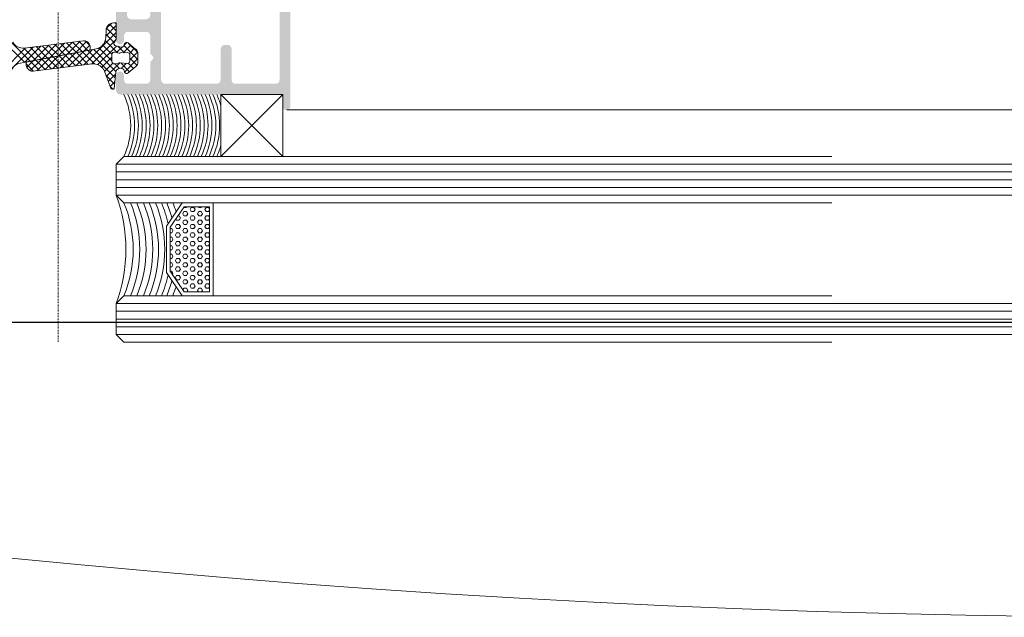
# Model space of a CAD drawing. Header units: millimetres. Extents: x -226731 to 126254, y -16359 to 60195.
# Tile 25 of 256: x -160364 to -160236, y 10462 to 10539. Entities that reach past the tile are written whole.
import ezdxf

# ---------------------------------------------------------------- set-up
doc = ezdxf.new("R2010")
doc.units = ezdxf.units.MM
doc.header["$LTSCALE"] = 0.1
doc.header["$MEASUREMENT"] = 0
doc.linetypes.add('CENTER', pattern=[2, 1.25, -0.25, 0.25, -0.25])
for name, color, linetype, lineweight in [('0_CCE_ FF_SIDE WALL SPRINKLER', 6, 'Continuous', 0), ('2_Centerline', 1, 'CENTER', 15), ('3_Hatch', 8, 'Continuous', 0), ('4. Glass', 140, 'Continuous', 15), ('SPRINKLER COVERAGE AREA', 1, 'Continuous', 9)]:
    doc.layers.add(name, color=color, linetype=linetype, lineweight=lineweight)
doc.layers.add('AREA LINE', color=3, linetype='Continuous', plot=False)
doc.layers.add('FIRE FIGHTING SERVICES', color=5, linetype='Continuous')

# ---------------------------------------------------------------- blocks, each defined once
blk = doc.blocks.new('*U431')
at = {"layer": '3_Hatch'}
h = blk.add_hatch(color=8, dxfattribs=at)
h.dxf.hatch_style = 1
h.paths.add_polyline_path([(-28.61, 57.99), (-28.61, 92.53), (-28.57, 92.71), (-28.46, 92.87), (-28.28, 92.98), (-28.1, 93.02), (-22.9, 93.02), (-22.7, 92.98), (-22.54, 92.87), (-22.44, 92.71), (-22.41, 92.53), (-22.41, 57.99), (-22.44, 57.83), (-22.54, 57.65), (-22.7, 57.54), (-22.9, 57.52), (-28.1, 57.52), (-28.28, 57.54), (-28.46, 57.65), (-28.57, 57.83)], flags=16)
h.paths.add_polyline_path([(-22.35, 38.09), (-22.41, 37.89), (-22.41, 33.9), (-22.44, 33.7), (-22.54, 33.54), (-22.7, 33.43), (-22.9, 33.41), (-28.1, 33.41), (-28.28, 33.43), (-28.46, 33.54), (-28.57, 33.7), (-28.61, 33.9), (-28.61, 55.6), (-28.57, 55.8), (-28.46, 55.96), (-28.28, 56.07), (-28.1, 56.11), (-22.9, 56.11), (-22.7, 56.07), (-22.54, 55.96), (-22.44, 55.8), (-22.41, 55.6), (-22.41, 51.61), (-22.35, 51.41), (-22.24, 51.26), (-22.1, 51.15), (-21.9, 51.12), (-21.49, 51.12), (-21.31, 51.15), (-21.15, 51.26), (-21.04, 51.41), (-21, 51.61), (-21, 55.6), (-20.95, 55.8), (-20.84, 55.96), (-20.69, 56.07), (-20.49, 56.11), (-17.36, 56.11), (-17.16, 56.07), (-16.98, 55.96), (-16.87, 55.8), (-16.85, 55.6), (-16.85, 52.5), (-16.81, 52.32), (-16.7, 52.16), (-16.54, 52.05), (-16.35, 52.01), (-13.79, 52.01), (-13.61, 51.96), (-13.45, 51.85), (-13.34, 51.7), (-13.3, 51.5), (-13.3, 33.9), (-13.34, 33.7), (-13.45, 33.54), (-13.61, 33.43), (-13.79, 33.41), (-20.49, 33.41), (-20.69, 33.43), (-20.84, 33.54), (-20.95, 33.7), (-21, 33.9), (-21, 37.89), (-21.04, 38.09), (-21.15, 38.26), (-21.31, 38.37), (-21.49, 38.4), (-21.9, 38.4), (-22.1, 38.37), (-22.24, 38.26)], flags=16)
h.paths.add_polyline_path([(-11.89, 36.23), (-12.2, 36.54), (-12.29, 36.66), (-12.29, 36.83), (-12.2, 36.96), (-11.89, 37.27), (-11.89, 39.59), (-11.85, 39.79), (-11.74, 39.96), (-11.58, 40.07), (-11.38, 40.09), (-9, 40.09), (-8.8, 40.07), (-8.65, 39.96), (-8.54, 39.79), (-8.49, 39.59), (-8.49, 38.99), (-8.42, 38.75), (-8.36, 38.68), (-8.31, 38.6), (-8.23, 38.57), (-8.16, 38.53), (-8.09, 38.49), (-8, 38.49), (-7.92, 38.49), (-7.85, 38.51), (-7.78, 38.55), (-7.7, 38.59), (-7.65, 38.64), (-7.59, 38.69), (-7.54, 38.77), (-7.5, 38.86), (-7.48, 38.99), (-7.48, 43.3), (-7.52, 43.49), (-7.63, 43.65), (-7.79, 43.76), (-8, 43.8), (-8.38, 43.8), (-8.58, 43.76), (-8.76, 43.65), (-8.84, 43.49), (-8.89, 43.3), (-8.89, 42.24), (-8.93, 42.06), (-9.04, 41.9), (-9.2, 41.79), (-9.38, 41.73), (-11.38, 41.73), (-11.58, 41.79), (-11.74, 41.9), (-11.85, 42.06), (-11.89, 42.24), (-11.89, 51.5), (-11.85, 51.7), (-11.74, 51.85), (-11.58, 51.96), (-11.38, 52.01), (-9.38, 52.01), (-9.2, 51.96), (-9.04, 51.85), (-8.93, 51.7), (-8.89, 51.5), (-8.89, 49.91), (-8.84, 49.71), (-8.76, 49.54), (-8.58, 49.43), (-8.38, 49.4), (-8, 49.4), (-7.79, 49.43), (-7.63, 49.54), (-7.52, 49.71), (-7.48, 49.91), (-7.48, 57.01), (-7.52, 57.21), (-7.63, 57.35), (-7.79, 57.46), (-8, 57.52), (-9.92, 57.52), (-10.12, 57.46), (-10.26, 57.35), (-10.37, 57.21), (-10.43, 57.01), (-10.37, 56.8), (-10.26, 56.66), (-10.12, 56.55), (-9.92, 56.51), (-9.38, 56.51), (-9.2, 56.46), (-9.04, 56.35), (-8.93, 56.2), (-8.89, 56), (-8.89, 53.91), (-8.93, 53.71), (-9.04, 53.55), (-9.2, 53.44), (-9.38, 53.4), (-14.95, 53.4), (-15.15, 53.44), (-15.29, 53.55), (-15.4, 53.71), (-15.44, 53.91), (-15.44, 56), (-15.4, 56.2), (-15.29, 56.35), (-15.15, 56.46), (-14.95, 56.51), (-14.36, 56.51), (-14.25, 56.55), (-14.16, 56.58), (-14.07, 56.64), (-14.01, 56.71), (-13.96, 56.79), (-13.94, 56.88), (-13.92, 56.97), (-13.92, 57.06), (-13.94, 57.13), (-13.96, 57.22), (-14.01, 57.3), (-14.07, 57.37), (-14.16, 57.43), (-14.25, 57.48), (-14.42, 57.52), (-20.49, 57.52), (-20.69, 57.54), (-20.84, 57.65), (-20.95, 57.83), (-21, 57.99), (-21, 92.53), (-20.95, 92.71), (-20.84, 92.87), (-20.69, 92.98), (-20.49, 93.02), (-16.5, 93.02), (-16.3, 93.06), (-16.15, 93.17), (-16.04, 93.35), (-15.99, 93.52), (-15.99, 93.92), (-16.04, 94.12), (-16.15, 94.28), (-16.3, 94.39), (-16.5, 94.41), (-29.51, 94.41), (-29.69, 94.39), (-29.85, 94.28), (-29.96, 94.12), (-30, 93.92), (-30, 30.48), (-29.96, 30.3), (-29.85, 30.13), (-29.69, 30.02), (-29.51, 30.01), (-29.3, 30.02), (-29.14, 30.13), (-29.05, 30.3), (-29.01, 30.48), (-29.01, 31.49), (-28.96, 31.69), (-28.85, 31.84), (-28.7, 31.95), (-28.5, 32), (-8, 32), (-7.79, 32.04), (-7.63, 32.15), (-7.52, 32.31), (-7.48, 32.49), (-7.48, 34.51), (-7.52, 34.69), (-7.63, 34.85), (-7.79, 34.96), (-8, 35), (-8.18, 34.96), (-8.34, 34.85), (-8.45, 34.69), (-8.49, 34.51), (-8.49, 33.9), (-8.54, 33.7), (-8.65, 33.54), (-8.8, 33.43), (-9, 33.41), (-11.38, 33.41), (-11.58, 33.43), (-11.74, 33.54), (-11.85, 33.7), (-11.89, 33.9)])
at = {"layer": '2_Centerline', "color": 8, "ltscale": 0.25}
blk.add_line((0, 230.78), (0, 0), dxfattribs=at)
at = {"layer": '3_Hatch', "color": 8, "linetype": 'Continuous'}
for p, q in [((-7.48, 41.11), (-7.34, 41.26)), ((-7.48, 40.23), (-6.62, 41.09)), ((-6.14, 39.55), (-7.48, 40.9)), ((-6.21, 40.51), (-6.93, 41.23)), ((-7.48, 39.34), (-6.23, 40.59)), ((-3.29, 35.82), (-7.48, 40.01)), ((-7.23, 38.72), (-6.15, 39.79)), ((3.62, 36.31), (7.3, 39.98)), ((-10.3, 36.52), (-8.49, 38.34)), ((-10.28, 37.43), (-9.1, 38.61)), ((-8.39, 37.39), (-9.38, 38.37)), ((-8.51, 38.39), (-8.85, 38.73)), ((-8.55, 37.4), (-7.71, 38.23)), ((-7.65, 37.4), (-6.08, 38.98)), ((-5.1, 35.87), (-7.51, 38.27)), ((-4.3, 35.94), (-7.43, 39.07)), ((-6.94, 37.23), (-5.78, 38.4)), ((-4.12, 38.28), (-3.48, 38.92)), ((-3.3, 37.59), (-4.09, 38.39)), ((-3.83, 37.69), (-2.64, 38.88)), ((-2.21, 37.39), (-3.67, 38.85)), ((-3.08, 37.55), (-1.86, 38.78)), ((-1.13, 37.19), (-2.84, 38.9)), ((-2.34, 37.42), (-1.07, 38.68)), ((-0.04, 36.99), (-1.83, 38.78)), ((-1.59, 37.28), (-0.28, 38.59)), ((-0.85, 37.14), (0.5, 38.49)), ((1.05, 36.79), (-0.82, 38.65)), ((-0.1, 37), (1.29, 38.39)), ((2.13, 36.59), (0.19, 38.53)), ((0.64, 36.86), (2.08, 38.29)), ((3.22, 36.38), (1.2, 38.4)), ((1.39, 36.72), (2.86, 38.2)), ((4.3, 36.18), (2.21, 38.28)), ((4.37, 36.17), (7.37, 39.17)), ((-9.25, 36.47), (-10.26, 37.49)), ((-9.19, 37.3), (-9.86, 37.97)), ((-7.55, 37.43), (-8.26, 38.14)), ((-7.44, 34.96), (-4.58, 37.83)), ((-7.36, 34.16), (-3.83, 37.69)), ((-6.94, 36.35), (-5.28, 38.01)), ((-4.68, 35.96), (-3.08, 37.55)), ((-2.28, 35.69), (-4.38, 37.79)), ((-3.87, 35.89), (-2.34, 37.42)), ((-1.27, 35.57), (-3.3, 37.59)), ((-3.08, 35.79), (-1.59, 37.28)), ((-2.29, 35.69), (-0.85, 37.14)), ((-0.26, 35.44), (-2.21, 37.39)), ((-1.51, 35.6), (-0.1, 37)), ((0.74, 35.32), (-1.13, 37.19)), ((1.75, 35.19), (-0.04, 36.99)), ((2.13, 36.58), (3.65, 38.1)), ((2.88, 36.45), (4.44, 38)), ((7.48, 33.88), (3.21, 38.15)), ((7.22, 35.03), (4.22, 38.03)), ((-8.57, 34.91), (-10.3, 36.65)), ((-10.17, 35.78), (-9.25, 36.69)), ((-9.71, 35.35), (-9.02, 36.04)), ((-9.23, 34.95), (-8.09, 36.08)), ((-8.16, 35.39), (-8.82, 36.04)), ((-6.21, 34.32), (-7.98, 36.09)), ((-7.91, 35.38), (-7.31, 35.98)), ((-5.97, 34.96), (-7.04, 36.04)), ((-5.64, 35.52), (-6.94, 36.81)), ((-0.72, 35.5), (0.64, 36.86)), ((0.07, 35.4), (1.39, 36.72)), ((0.86, 35.31), (2.13, 36.58)), ((2.76, 35.07), (1.05, 36.79)), ((1.64, 35.21), (2.88, 36.45)), ((3.63, 35.09), (2.13, 36.59)), ((2.43, 35.11), (3.62, 36.31)), ((4.07, 35.53), (3.22, 36.38)), ((3.22, 35.01), (4.15, 35.95)), ((-6.46, 33.68), (-7.4, 34.63)), ((-7.28, 33.35), (-6.15, 34.49)), ((-6.7, 33.04), (-7.31, 33.65)), ((-7.06, 32.7), (-6.69, 33.06)), ((-19.53, 17.26, 0.02), (-19.43, 17.43, 0.02)), ((-19.43, 16.88, 0.02), (-19.53, 17.05, 0.02)), ((-19.11, 17.43, 0.02), (-19.43, 17.43, 0.02)), ((-19.11, 16.88, 0.02), (-19.43, 16.88, 0.02)), ((-18.95, 17.16, 0.02), (-19.11, 17.43, 0.02)), ((-19.11, 16.88, 0.02), (-18.95, 17.15, 0.02)), ((-18.63, 16.6, 0.02), (-18.47, 16.88, 0.02)), ((-18.47, 16.33, 0.02), (-18.63, 16.61, 0.02)), ((-18.47, 17.43, 0.02), (-18.52, 17.51, 0.02)), ((-18.16, 17.43, 0.02), (-18.48, 17.43, 0.02)), ((-18.16, 16.88, 0.02), (-18.48, 16.88, 0.02)), ((-18.16, 17.43, 0.02), (-18.11, 17.51, 0.02)), ((-18, 16.61, 0.02), (-18.16, 16.88, 0.02)), ((-18.16, 16.33, 0.02), (-18, 16.6, 0.02)), ((-17.68, 17.15, 0.02), (-17.52, 17.43, 0.02)), ((-17.52, 16.88, 0.02), (-17.68, 17.16, 0.02)), ((-17.21, 17.43, 0.02), (-17.53, 17.43, 0.02)), ((-17.21, 16.88, 0.02), (-17.53, 16.88, 0.02)), ((-17.05, 17.16, 0.02), (-17.2, 17.43, 0.02)), ((-17.2, 16.88, 0.02), (-17.05, 17.15, 0.02)), ((-16.73, 16.6, 0.02), (-16.57, 16.88, 0.02)), ((-16.57, 16.33, 0.02), (-16.73, 16.61, 0.02)), ((-16.57, 17.43, 0.02), (-16.61, 17.51, 0.02)), ((-16.26, 17.43, 0.02), (-16.57, 17.43, 0.02)), ((-16.26, 16.88, 0.02), (-16.57, 16.88, 0.02)), ((-16.25, 17.43, 0.02), (-16.24, 17.44, 0.02)), ((-16.09, 16.61, 0.02), (-16.25, 16.88, 0.02)), ((-16.25, 16.33, 0.02), (-16.09, 16.6, 0.02)), ((-19.53, 16.16, 0.02), (-19.43, 16.33, 0.02)), ((-19.43, 15.78, 0.02), (-19.53, 15.96, 0.02)), ((-19.11, 16.33, 0.02), (-19.43, 16.33, 0.02)), ((-19.11, 15.78, 0.02), (-19.43, 15.78, 0.02)), ((-18.95, 16.06, 0.02), (-19.11, 16.33, 0.02)), ((-19.11, 15.78, 0.02), (-18.95, 16.05, 0.02)), ((-18.63, 15.5, 0.02), (-18.47, 15.78, 0.02)), ((-18.47, 15.23, 0.02), (-18.63, 15.51, 0.02)), ((-18.16, 16.33, 0.02), (-18.48, 16.33, 0.02)), ((-18.16, 15.78, 0.02), (-18.48, 15.78, 0.02)), ((-18, 15.51, 0.02), (-18.16, 15.78, 0.02)), ((-18.16, 15.23, 0.02), (-18, 15.5, 0.02)), ((-17.68, 16.05, 0.02), (-17.52, 16.33, 0.02)), ((-17.52, 15.78, 0.02), (-17.68, 16.06, 0.02)), ((-17.21, 16.33, 0.02), (-17.53, 16.33, 0.02)), ((-17.21, 15.78, 0.02), (-17.53, 15.78, 0.02)), ((-17.05, 16.06, 0.02), (-17.2, 16.33, 0.02)), ((-17.2, 15.78, 0.02), (-17.05, 16.05, 0.02)), ((-16.73, 15.5, 0.02), (-16.57, 15.78, 0.02)), ((-16.57, 15.23, 0.02), (-16.73, 15.51, 0.02)), ((-16.26, 16.33, 0.02), (-16.57, 16.33, 0.02)), ((-16.26, 15.78, 0.02), (-16.57, 15.78, 0.02)), ((-16.09, 15.51, 0.02), (-16.25, 15.78, 0.02)), ((-16.25, 15.23, 0.02), (-16.09, 15.5, 0.02)), ((-15.78, 16.05, 0.02), (-15.62, 16.33, 0.02)), ((-15.62, 15.78, 0.02), (-15.78, 16.06, 0.02)), ((-15.48, 16.33, 0.02), (-15.62, 16.33, 0.02)), ((-15.3, 15.78, 0.02), (-15.62, 15.78, 0.02)), ((-15.3, 15.78, 0.02), (-15.21, 15.93, 0.02)), ((-19.53, 15.06, 0.02), (-19.43, 15.23, 0.02)), ((-19.43, 14.68, 0.02), (-19.53, 14.86, 0.02)), ((-19.53, 13.96, 0.02), (-19.43, 14.13, 0.02)), ((-19.11, 15.23, 0.02), (-19.43, 15.23, 0.02)), ((-19.11, 14.68, 0.02), (-19.43, 14.68, 0.02)), ((-19.11, 14.13, 0.02), (-19.43, 14.13, 0.02)), ((-18.95, 14.96, 0.02), (-19.11, 15.23, 0.02)), ((-19.11, 14.68, 0.02), (-18.95, 14.95, 0.02)), ((-18.95, 13.86, 0.02), (-19.11, 14.13, 0.02)), ((-18.63, 14.4, 0.02), (-18.47, 14.68, 0.02)), ((-18.47, 14.13, 0.02), (-18.63, 14.41, 0.02)), ((-18.16, 15.23, 0.02), (-18.48, 15.23, 0.02)), ((-18.16, 14.68, 0.02), (-18.48, 14.68, 0.02)), ((-18.16, 14.13, 0.02), (-18.48, 14.13, 0.02)), ((-18, 14.41, 0.02), (-18.16, 14.68, 0.02)), ((-18.16, 14.13, 0.02), (-18, 14.4, 0.02)), ((-17.68, 14.95, 0.02), (-17.52, 15.23, 0.02)), ((-17.52, 14.68, 0.02), (-17.68, 14.96, 0.02)), ((-17.68, 13.85, 0.02), (-17.52, 14.13, 0.02)), ((-17.21, 15.23, 0.02), (-17.53, 15.23, 0.02)), ((-17.21, 14.68, 0.02), (-17.53, 14.68, 0.02)), ((-17.21, 14.13, 0.02), (-17.53, 14.13, 0.02)), ((-17.05, 14.96, 0.02), (-17.2, 15.23, 0.02)), ((-17.2, 14.68, 0.02), (-17.05, 14.95, 0.02)), ((-17.05, 13.86, 0.02), (-17.2, 14.13, 0.02)), ((-16.73, 14.4, 0.02), (-16.57, 14.68, 0.02)), ((-16.57, 14.13, 0.02), (-16.73, 14.41, 0.02)), ((-16.26, 15.23, 0.02), (-16.57, 15.23, 0.02)), ((-16.26, 14.68, 0.02), (-16.57, 14.68, 0.02)), ((-16.26, 14.13, 0.02), (-16.57, 14.13, 0.02)), ((-16.09, 14.41, 0.02), (-16.25, 14.68, 0.02)), ((-16.25, 14.13, 0.02), (-16.09, 14.4, 0.02)), ((-15.78, 14.95, 0.02), (-15.62, 15.23, 0.02)), ((-15.62, 14.68, 0.02), (-15.78, 14.96, 0.02)), ((-15.78, 13.85, 0.02), (-15.62, 14.13, 0.02)), ((-15.3, 15.23, 0.02), (-15.62, 15.23, 0.02)), ((-15.3, 14.68, 0.02), (-15.62, 14.68, 0.02)), ((-15.3, 14.13, 0.02), (-15.62, 14.13, 0.02)), ((-15.14, 14.96, 0.02), (-15.3, 15.23, 0.02)), ((-15.3, 14.68, 0.02), (-15.14, 14.95, 0.02)), ((-15.14, 13.86, 0.02), (-15.3, 14.13, 0.02)), ((-14.82, 14.4, 0.02), (-14.66, 14.68, 0.02)), ((-14.66, 14.13, 0.02), (-14.82, 14.41, 0.02)), ((-14.47, 14.68, 0.02), (-14.67, 14.68, 0.02)), ((-14.47, 14.13, 0.02), (-14.67, 14.13, 0.02)), ((-19.43, 13.58, 0.02), (-19.53, 13.76, 0.02)), ((-19.53, 12.86, 0.02), (-19.43, 13.03, 0.02)), ((-19.11, 13.58, 0.02), (-19.43, 13.58, 0.02)), ((-19.11, 13.03, 0.02), (-19.43, 13.03, 0.02)), ((-19.11, 13.58, 0.02), (-18.95, 13.85, 0.02)), ((-18.95, 12.76, 0.02), (-19.11, 13.03, 0.02)), ((-19.11, 12.48, 0.02), (-18.95, 12.75, 0.02)), ((-18.63, 13.3, 0.02), (-18.47, 13.58, 0.02)), ((-18.47, 13.03, 0.02), (-18.63, 13.31, 0.02)), ((-18.16, 13.58, 0.02), (-18.48, 13.58, 0.02)), ((-18.16, 13.03, 0.02), (-18.48, 13.03, 0.02)), ((-18, 13.31, 0.02), (-18.16, 13.58, 0.02)), ((-18.16, 13.03, 0.02), (-18, 13.3, 0.02)), ((-17.52, 13.58, 0.02), (-17.68, 13.86, 0.02)), ((-17.68, 12.75, 0.02), (-17.52, 13.03, 0.02)), ((-17.52, 12.48, 0.02), (-17.68, 12.76, 0.02)), ((-17.21, 13.58, 0.02), (-17.53, 13.58, 0.02)), ((-17.21, 13.03, 0.02), (-17.53, 13.03, 0.02)), ((-17.2, 13.58, 0.02), (-17.05, 13.85, 0.02)), ((-17.05, 12.76, 0.02), (-17.2, 13.03, 0.02)), ((-17.2, 12.48, 0.02), (-17.05, 12.75, 0.02)), ((-16.73, 13.3, 0.02), (-16.57, 13.58, 0.02)), ((-16.57, 13.03, 0.02), (-16.73, 13.31, 0.02)), ((-16.26, 13.58, 0.02), (-16.57, 13.58, 0.02)), ((-16.26, 13.03, 0.02), (-16.57, 13.03, 0.02)), ((-16.09, 13.31, 0.02), (-16.25, 13.58, 0.02)), ((-16.25, 13.03, 0.02), (-16.09, 13.3, 0.02)), ((-15.62, 13.58, 0.02), (-15.78, 13.86, 0.02)), ((-15.78, 12.75, 0.02), (-15.62, 13.03, 0.02)), ((-15.62, 12.48, 0.02), (-15.78, 12.76, 0.02)), ((-15.3, 13.58, 0.02), (-15.62, 13.58, 0.02)), ((-15.3, 13.03, 0.02), (-15.62, 13.03, 0.02)), ((-15.3, 13.58, 0.02), (-15.14, 13.85, 0.02)), ((-15.14, 12.76, 0.02), (-15.3, 13.03, 0.02)), ((-15.3, 12.48, 0.02), (-15.14, 12.75, 0.02)), ((-14.82, 13.3, 0.02), (-14.66, 13.58, 0.02)), ((-14.66, 13.03, 0.02), (-14.82, 13.31, 0.02)), ((-14.47, 13.58, 0.02), (-14.67, 13.58, 0.02)), ((-14.47, 13.03, 0.02), (-14.67, 13.03, 0.02)), ((-19.43, 12.48, 0.02), (-19.53, 12.66, 0.02)), ((-19.53, 11.76, 0.02), (-19.43, 11.93, 0.02)), ((-19.43, 11.38, 0.02), (-19.53, 11.56, 0.02)), ((-19.11, 12.48, 0.02), (-19.43, 12.48, 0.02)), ((-19.11, 11.93, 0.02), (-19.43, 11.93, 0.02)), ((-18.95, 11.66, 0.02), (-19.11, 11.93, 0.02)), ((-19.11, 11.38, 0.02), (-18.95, 11.65, 0.02)), ((-18.63, 12.2, 0.02), (-18.47, 12.48, 0.02)), ((-18.47, 11.93, 0.02), (-18.63, 12.21, 0.02)), ((-18.16, 12.48, 0.02), (-18.48, 12.48, 0.02)), ((-18.16, 11.93, 0.02), (-18.48, 11.93, 0.02)), ((-18, 12.21, 0.02), (-18.16, 12.48, 0.02)), ((-18.16, 11.93, 0.02), (-18, 12.2, 0.02)), ((-17.68, 11.65, 0.02), (-17.52, 11.93, 0.02)), ((-17.52, 11.38, 0.02), (-17.68, 11.66, 0.02)), ((-17.21, 12.48, 0.02), (-17.53, 12.48, 0.02)), ((-17.21, 11.93, 0.02), (-17.53, 11.93, 0.02)), ((-17.05, 11.66, 0.02), (-17.2, 11.93, 0.02)), ((-17.2, 11.38, 0.02), (-17.05, 11.65, 0.02)), ((-16.73, 12.2, 0.02), (-16.57, 12.48, 0.02)), ((-16.57, 11.93, 0.02), (-16.73, 12.21, 0.02)), ((-16.26, 12.48, 0.02), (-16.57, 12.48, 0.02)), ((-16.26, 11.93, 0.02), (-16.57, 11.93, 0.02)), ((-16.09, 12.21, 0.02), (-16.25, 12.48, 0.02)), ((-16.25, 11.93, 0.02), (-16.09, 12.2, 0.02)), ((-15.78, 11.65, 0.02), (-15.62, 11.93, 0.02)), ((-15.62, 11.38, 0.02), (-15.78, 11.66, 0.02)), ((-15.3, 12.48, 0.02), (-15.62, 12.48, 0.02)), ((-15.3, 11.93, 0.02), (-15.62, 11.93, 0.02)), ((-15.14, 11.66, 0.02), (-15.3, 11.93, 0.02)), ((-15.3, 11.38, 0.02), (-15.14, 11.65, 0.02)), ((-14.82, 12.2, 0.02), (-14.66, 12.48, 0.02)), ((-14.66, 11.93, 0.02), (-14.82, 12.21, 0.02)), ((-14.47, 12.48, 0.02), (-14.67, 12.48, 0.02)), ((-14.47, 11.93, 0.02), (-14.67, 11.93, 0.02)), ((-19.53, 10.66, 0.02), (-19.43, 10.83, 0.02)), ((-19.43, 10.28, 0.02), (-19.53, 10.46, 0.02)), ((-19.11, 11.38, 0.02), (-19.43, 11.38, 0.02)), ((-19.11, 10.83, 0.02), (-19.43, 10.83, 0.02)), ((-19.11, 10.28, 0.02), (-19.43, 10.28, 0.02)), ((-18.95, 10.56, 0.02), (-19.11, 10.83, 0.02)), ((-19.11, 10.28, 0.02), (-18.95, 10.55, 0.02)), ((-18.63, 11.1, 0.02), (-18.47, 11.38, 0.02)), ((-18.47, 10.83, 0.02), (-18.63, 11.11, 0.02)), ((-18.63, 10, 0.02), (-18.47, 10.28, 0.02)), ((-18.16, 11.38, 0.02), (-18.48, 11.38, 0.02)), ((-18.16, 10.83, 0.02), (-18.48, 10.83, 0.02)), ((-18.16, 10.28, 0.02), (-18.48, 10.28, 0.02)), ((-18, 11.11, 0.02), (-18.16, 11.38, 0.02)), ((-18.16, 10.83, 0.02), (-18, 11.1, 0.02)), ((-18, 10.01, 0.02), (-18.16, 10.28, 0.02)), ((-17.68, 10.55, 0.02), (-17.52, 10.83, 0.02)), ((-17.52, 10.28, 0.02), (-17.68, 10.56, 0.02)), ((-17.21, 11.38, 0.02), (-17.53, 11.38, 0.02)), ((-17.21, 10.83, 0.02), (-17.53, 10.83, 0.02)), ((-17.21, 10.28, 0.02), (-17.53, 10.28, 0.02)), ((-17.05, 10.56, 0.02), (-17.2, 10.83, 0.02)), ((-17.2, 10.28, 0.02), (-17.05, 10.55, 0.02)), ((-16.73, 11.1, 0.02), (-16.57, 11.38, 0.02)), ((-16.57, 10.83, 0.02), (-16.73, 11.11, 0.02)), ((-16.73, 10, 0.02), (-16.57, 10.28, 0.02)), ((-16.26, 11.38, 0.02), (-16.57, 11.38, 0.02)), ((-16.26, 10.83, 0.02), (-16.57, 10.83, 0.02)), ((-16.26, 10.28, 0.02), (-16.57, 10.28, 0.02)), ((-16.09, 11.11, 0.02), (-16.25, 11.38, 0.02)), ((-16.25, 10.83, 0.02), (-16.09, 11.1, 0.02)), ((-16.09, 10.01, 0.02), (-16.25, 10.28, 0.02)), ((-15.78, 10.55, 0.02), (-15.62, 10.83, 0.02)), ((-15.62, 10.28, 0.02), (-15.78, 10.56, 0.02)), ((-15.3, 11.38, 0.02), (-15.62, 11.38, 0.02)), ((-15.3, 10.83, 0.02), (-15.62, 10.83, 0.02)), ((-15.3, 10.28, 0.02), (-15.62, 10.28, 0.02)), ((-15.14, 10.56, 0.02), (-15.3, 10.83, 0.02)), ((-15.3, 10.28, 0.02), (-15.14, 10.55, 0.02)), ((-14.82, 11.1, 0.02), (-14.66, 11.38, 0.02)), ((-14.66, 10.83, 0.02), (-14.82, 11.11, 0.02)), ((-14.82, 10, 0.02), (-14.66, 10.28, 0.02)), ((-14.47, 11.38, 0.02), (-14.67, 11.38, 0.02)), ((-14.47, 10.83, 0.02), (-14.67, 10.83, 0.02)), ((-14.47, 10.28, 0.02), (-14.67, 10.28, 0.02)), ((-19.53, 9.56, 0.02), (-19.43, 9.73, 0.02)), ((-19.43, 9.18, 0.02), (-19.53, 9.36, 0.02)), ((-19.11, 9.73, 0.02), (-19.43, 9.73, 0.02)), ((-19.11, 9.18, 0.02), (-19.43, 9.18, 0.02)), ((-18.95, 9.46, 0.02), (-19.11, 9.73, 0.02)), ((-19.11, 9.18, 0.02), (-18.95, 9.45, 0.02)), ((-18.47, 9.73, 0.02), (-18.63, 10.01, 0.02)), ((-18.63, 8.9, 0.02), (-18.47, 9.18, 0.02)), ((-18.47, 8.63, 0.02), (-18.63, 8.91, 0.02)), ((-18.16, 9.73, 0.02), (-18.48, 9.73, 0.02)), ((-18.16, 9.18, 0.02), (-18.48, 9.18, 0.02)), ((-18.16, 9.73, 0.02), (-18, 10, 0.02)), ((-18, 8.91, 0.02), (-18.16, 9.18, 0.02)), ((-17.68, 9.45, 0.02), (-17.52, 9.73, 0.02)), ((-17.52, 9.18, 0.02), (-17.68, 9.46, 0.02)), ((-17.21, 9.73, 0.02), (-17.53, 9.73, 0.02)), ((-17.21, 9.18, 0.02), (-17.53, 9.18, 0.02)), ((-17.05, 9.46, 0.02), (-17.2, 9.73, 0.02)), ((-17.2, 9.18, 0.02), (-17.05, 9.45, 0.02)), ((-16.57, 9.73, 0.02), (-16.73, 10.01, 0.02)), ((-16.73, 8.9, 0.02), (-16.57, 9.18, 0.02)), ((-16.57, 8.63, 0.02), (-16.73, 8.91, 0.02)), ((-16.26, 9.73, 0.02), (-16.57, 9.73, 0.02)), ((-16.26, 9.18, 0.02), (-16.57, 9.18, 0.02)), ((-16.25, 9.73, 0.02), (-16.09, 10, 0.02)), ((-16.09, 8.91, 0.02), (-16.25, 9.18, 0.02)), ((-15.78, 9.45, 0.02), (-15.62, 9.73, 0.02)), ((-15.62, 9.18, 0.02), (-15.78, 9.46, 0.02)), ((-15.3, 9.73, 0.02), (-15.62, 9.73, 0.02)), ((-15.3, 9.18, 0.02), (-15.62, 9.18, 0.02)), ((-15.14, 9.46, 0.02), (-15.3, 9.73, 0.02)), ((-15.3, 9.18, 0.02), (-15.14, 9.45, 0.02)), ((-14.66, 9.73, 0.02), (-14.82, 10.01, 0.02)), ((-14.82, 8.9, 0.02), (-14.66, 9.18, 0.02)), ((-14.74, 8.77, 0.02), (-14.82, 8.91, 0.02)), ((-14.47, 9.73, 0.02), (-14.67, 9.73, 0.02)), ((-14.47, 9.18, 0.02), (-14.67, 9.18, 0.02)), ((-19.53, 8.46, 0.02), (-19.43, 8.63, 0.02)), ((-19.43, 8.08, 0.02), (-19.53, 8.26, 0.02)), ((-19.11, 8.63, 0.02), (-19.43, 8.63, 0.02)), ((-19.11, 8.08, 0.02), (-19.43, 8.08, 0.02)), ((-18.95, 8.36, 0.02), (-19.11, 8.63, 0.02)), ((-19.11, 8.08, 0.02), (-18.95, 8.35, 0.02)), ((-18.63, 7.8, 0.02), (-18.47, 8.08, 0.02)), ((-18.47, 7.53, 0.02), (-18.63, 7.81, 0.02)), ((-18.16, 8.63, 0.02), (-18.48, 8.63, 0.02)), ((-18.16, 8.08, 0.02), (-18.48, 8.08, 0.02)), ((-18.16, 8.63, 0.02), (-18, 8.9, 0.02)), ((-18, 7.81, 0.02), (-18.16, 8.08, 0.02)), ((-18.16, 7.53, 0.02), (-18, 7.8, 0.02)), ((-17.68, 8.35, 0.02), (-17.52, 8.63, 0.02)), ((-17.52, 8.08, 0.02), (-17.68, 8.36, 0.02)), ((-17.21, 8.63, 0.02), (-17.53, 8.63, 0.02)), ((-17.21, 8.08, 0.02), (-17.53, 8.08, 0.02)), ((-17.05, 8.36, 0.02), (-17.2, 8.63, 0.02)), ((-17.2, 8.08, 0.02), (-17.05, 8.35, 0.02)), ((-16.73, 7.8, 0.02), (-16.57, 8.08, 0.02)), ((-16.57, 7.53, 0.02), (-16.73, 7.81, 0.02)), ((-16.26, 8.63, 0.02), (-16.57, 8.63, 0.02)), ((-16.26, 8.08, 0.02), (-16.57, 8.08, 0.02)), ((-16.25, 8.63, 0.02), (-16.09, 8.9, 0.02)), ((-16.09, 7.81, 0.02), (-16.25, 8.08, 0.02)), ((-16.25, 7.53, 0.02), (-16.09, 7.8, 0.02)), ((-15.78, 8.35, 0.02), (-15.62, 8.63, 0.02)), ((-15.62, 8.08, 0.02), (-15.78, 8.36, 0.02)), ((-15.3, 8.63, 0.02), (-15.62, 8.63, 0.02)), ((-15.3, 8.08, 0.02), (-15.62, 8.08, 0.02)), ((-15.14, 8.36, 0.02), (-15.3, 8.63, 0.02)), ((-15.3, 8.08, 0.02), (-15.14, 8.35, 0.02)), ((-19.53, 7.36, 0.02), (-19.43, 7.53, 0.02)), ((-19.43, 6.98, 0.02), (-19.53, 7.16, 0.02)), ((-19.11, 7.53, 0.02), (-19.43, 7.53, 0.02)), ((-19.11, 6.98, 0.02), (-19.43, 6.98, 0.02)), ((-18.95, 7.26, 0.02), (-19.11, 7.53, 0.02)), ((-19.11, 6.98, 0.02), (-18.95, 7.25, 0.02)), ((-18.63, 6.7, 0.02), (-18.47, 6.98, 0.02)), ((-18.52, 6.51, 0.02), (-18.63, 6.71, 0.02)), ((-18.16, 7.53, 0.02), (-18.48, 7.53, 0.02)), ((-18.16, 6.98, 0.02), (-18.48, 6.98, 0.02)), ((-18, 6.71, 0.02), (-18.16, 6.98, 0.02)), ((-18.11, 6.51, 0.02), (-18, 6.7, 0.02)), ((-17.68, 7.25, 0.02), (-17.52, 7.53, 0.02)), ((-17.52, 6.98, 0.02), (-17.68, 7.26, 0.02)), ((-17.21, 7.53, 0.02), (-17.53, 7.53, 0.02)), ((-17.21, 6.98, 0.02), (-17.53, 6.98, 0.02)), ((-17.05, 7.26, 0.02), (-17.2, 7.53, 0.02)), ((-17.2, 6.98, 0.02), (-17.05, 7.25, 0.02)), ((-16.73, 6.7, 0.02), (-16.57, 6.98, 0.02)), ((-16.61, 6.51, 0.02), (-16.73, 6.71, 0.02)), ((-16.26, 7.53, 0.02), (-16.57, 7.53, 0.02)), ((-16.26, 6.98, 0.02), (-16.57, 6.98, 0.02)), ((-16.12, 6.76, 0.02), (-16.25, 6.98, 0.02)), ((-15.74, 7.31, 0.02), (-15.62, 7.53, 0.02)), ((-15.59, 7.53, 0.02), (-15.62, 7.53, 0.02))]:
    blk.add_line(p, q, dxfattribs=at)
at = {"layer": '3_Hatch', "color": 8}
for p, q in [((-7.18, 41.26), (-7.48, 41.26)), ((-7.48, 41.26), (-7.48, 39.17)), ((-6.13, 39.35), (-6.18, 40.31)), ((-9.04, 38.66), (-10.02, 37.84)), ((-8.47, 38.28), (-8.57, 38.54)), ((-7.43, 38.29), (-8.15, 38.14)), ((-7.48, 39.17), (-7.23, 38.73)), ((4.38, 38.01), (-3.27, 38.95)), ((-10.3, 37.23), (-10.3, 36.23)), ((-9.25, 36.33), (-9.25, 37.12)), ((-8.93, 37.42), (-8.01, 37.37)), ((-7.72, 37.39), (-7.3, 37.48)), ((-6.94, 37.18), (-6.94, 36.27)), ((4.1, 36.22), (-4.9, 37.89)), ((-4.1, 37.74), (4.9, 36.07)), ((-8.01, 36.08), (-8.93, 36.03)), ((-7.3, 35.97), (-7.72, 36.06)), ((-4.38, 35.95), (3.27, 35.01)), ((-10.02, 35.61), (-9.04, 34.79)), ((-8.57, 34.91), (-8.47, 35.24)), ((-7.43, 34.91), (-7.23, 32.8)), ((-6.78, 32.83), (-5.87, 35.22)), ((-29.01, 32), (-21.01, 32)), ((-29.01, 24), (-29.01, 32)), ((-29.01, 32), (-21.01, 24)), ((-21.01, 32), (-29.01, 24)), ((-29.01, 24), (-29.01, 32)), ((-21.01, 32), (-21.01, 24)), ((-21.01, 24), (-21.01, 32)), ((-29.56, 30.01), (-1009.98, 30.01)), ((-1009.98, 23, 0), (-7.48, 23)), ((-21.01, 24), (-29.01, 24)), ((-1009.98, 22, 0), (-7.48, 22)), ((-1009.98, 21, 0), (-7.48, 21)), ((-1009.98, 20, 0), (-7.48, 20)), ((-1009.98, 19, 0), (-7.48, 19)), ((-20.03, 6.01, 0.02), (-20.03, 18.01, 0.02)), ((-16.03, 18.01, 0.02), (-13.97, 15.01, 0.02)), ((-19.53, 6.51, 0.02), (-19.53, 17.51, 0.02)), ((-19.53, 17.51, 0.02), (-16.29, 17.51, 0.02)), ((-16.29, 17.51, 0.02), (-14.47, 14.86, 0.02)), ((-14.47, 14.86, 0.02), (-14.47, 9.17, 0.02)), ((-13.97, 15.01, 0.02), (-13.97, 9.01, 0.02)), ((-14.47, 9.17, 0.02), (-16.29, 6.51, 0.02)), ((-13.97, 9.01, 0.02), (-16.03, 6.01, 0.02)), ((-16.29, 6.51, 0.02), (-19.53, 6.51, 0.02)), ((-1009.98, 5, 0), (-7.48, 5)), ((-1009.98, 4, 0), (-7.48, 4)), ((-1009.98, 3, 0), (-7.48, 3)), ((-1009.98, 2, 0), (-7.48, 2)), ((-1009.98, 1, 0), (-7.48, 1))]:
    blk.add_line(p, q, dxfattribs=at)
for centre, radius, start, end in [((-7.18, 40.26), 1, 2.9793, 90), ((-8.85, 38.43), 0.3, 22.2031, 130), ((-8.21, 38.43), 0.3, 210, 281.9731), ((-7.5, 38.58), 0.3, 281.9731, 29.6447), ((-4.63, 39.37), 1.5, 180.5805, 259.4803), ((-3.25, 38.05), 0.9, 91.0175, 200.2869), ((4.57, 39.5), 1.5, 262.7957, 329.961), ((-9.5, 37.23), 0.8, 130, 180), ((-8.95, 37.12), 0.3, 86.8644, 180), ((-7.95, 38.46), 1.1, 266.8644, 281.9731), ((-7.24, 37.18), 0.3, 0, 101.9731), ((-9.5, 36.23), 0.8, 180, 230), ((-8.95, 36.33), 0.3, 180, 273.1356), ((-7.95, 34.99), 1.1, 78.0269, 93.1356), ((-7.24, 36.27), 0.3, 258.0269, 0), ((-4.57, 34.46), 1.5, 82.7957, 149.961), ((3.25, 35.91), 0.9, 271.0175, 20.2869), ((4.63, 34.6), 1.5, 0.5805, 79.4803), ((-8.85, 35.02), 0.3, 230, 337.7969), ((-8.04, 34.76), 0.635, 13.3802, 131.9125), ((-11.77, 28, 0), 9.59, 155.3498, 164.5957), ((-11.27, 28, 0), 9.59, 155.3498, 204.6502), ((-10.77, 28, 0), 9.59, 155.3498, 204.6502), ((-10.27, 28, 0), 9.59, 155.3498, 204.6502), ((-9.77, 28, 0), 9.59, 155.3498, 204.6502), ((-9.27, 28, 0), 9.59, 155.3498, 204.6502), ((-8.77, 28, 0), 9.59, 155.3498, 204.6502), ((-8.27, 28, 0), 9.59, 155.3498, 204.6502), ((-7.77, 28, 0), 9.59, 155.3498, 204.6502), ((-7.27, 28, 0), 9.59, 155.3498, 204.6502), ((-6.77, 28, 0), 9.59, 155.3498, 204.6502), ((-6.27, 28, 0), 9.59, 155.3498, 204.6502), ((-5.77, 28, 0), 9.59, 155.3498, 204.6502), ((-5.27, 28, 0), 9.59, 155.3498, 204.6502), ((-4.77, 28, 0), 9.59, 155.3498, 204.6502), ((-4.27, 28, 0), 9.59, 155.3498, 204.6502), ((-3.77, 28, 0), 9.59, 155.3498, 204.6502), ((-3.27, 28, 0), 9.59, 155.3498, 204.6502), ((-2.77, 28, 0), 9.59, 155.3498, 204.6502), ((-2.27, 28, 0), 9.59, 155.3498, 204.6502), ((-1.77, 28, 0), 9.59, 155.3498, 204.6502), ((-1.27, 28, 0), 9.59, 155.3498, 204.6502), ((-0.77, 28, 0), 9.59, 155.3498, 204.6502), ((-0.27, 28, 0), 9.59, 155.3498, 204.6502), ((0.23, 28, 0), 9.59, 155.3498, 204.6502), ((-7.02, 32.96), 0.271, 217.2128, 329.9224), ((-11.77, 28, 0), 9.59, 195.4043, 204.6502), ((-0.39, 12.01, 0.02), 15.61, 157.4346, 161.9459), ((0.38, 12.01, 0.02), 15.61, 157.4346, 164.9477), ((1.07, 12.01, 0.02), 15.61, 157.4346, 167.7859), ((1.84, 12.01, 0.02), 15.61, 157.4346, 202.6117), ((2.65, 12.01, 0.02), 15.61, 157.4346, 202.6117), ((3.4, 12.01, 0.02), 15.61, 157.4346, 202.6117), ((4.26, 12.01, 0.02), 15.61, 157.4346, 202.6117), ((5.07, 12.01, 0.02), 15.61, 157.4346, 202.6117), ((5.92, 12, 0), 15.61, 157.4346, 202.6117), ((11.33, 12, 0.03), 20.07, 159.5887, 200.4113), ((0.38, 12.01, 0.02), 15.61, 195.0523, 202.6117), ((1.07, 12.01, 0.02), 15.61, 192.2141, 202.6117), ((-0.39, 12.01, 0.02), 15.61, 198.0541, 202.6117)]:
    blk.add_arc(centre, radius, start, end, dxfattribs=at)
at = {"layer": '4. Glass', "color": 8}
for p, q in [((-8.48, 24), (-100, 24)), ((-7.48, 23), (-8.48, 24)), ((-7.48, 19), (-7.48, 23)), ((-100, 18), (-8.48, 18)), ((-8.48, 18), (-7.48, 19)), ((-8.48, 6), (-100, 6)), ((-7.48, 5), (-8.48, 6)), ((-7.48, 1), (-7.48, 5)), ((-100, 0), (-8.48, 0)), ((-8.48, 0), (-7.48, 1))]:
    blk.add_line(p, q, dxfattribs=at)
blk = doc.blocks.new('A$C2AD535C3')
at = {"layer": 'SPRINKLER COVERAGE AREA', "color": 1}
blk.add_circle((0, 0), 2500, dxfattribs=at)
blk = doc.blocks.new('G$C3584CA52')
at = {"layer": '0_CCE_ FF_SIDE WALL SPRINKLER', "color": 240, "xscale": -0.6, "yscale": 0.6, "zscale": 0.6}
blk.add_blockref('A$C2AD535C3', (2806.02, -9259), dxfattribs=at)

msp = doc.modelspace()

# ---------------------------------------------------------------- linework, layer by layer
at = {"layer": 'AREA LINE', "color": 8}
msp.add_lwpolyline([(-164851.16, 10499.63), (-155388.73, 10499.63), (-155388.73, 11199.63), (-154208.69, 11199.63), (-154208.69, 10499.63), (-152367.94, 10499.63)], dxfattribs=at)

# ---------------------------------------------------------------- block references
at = {"layer": '3_Hatch', "color": 8, "xscale": -1}
msp.add_blockref('*U431', (-160358.68, 10497.02), dxfattribs=at)
at = {"layer": 'FIRE FIGHTING SERVICES'}
msp.add_blockref('G$C3584CA52', (-163018.33, 21220.5), dxfattribs=at)

doc.saveas('drawing.dxf')
